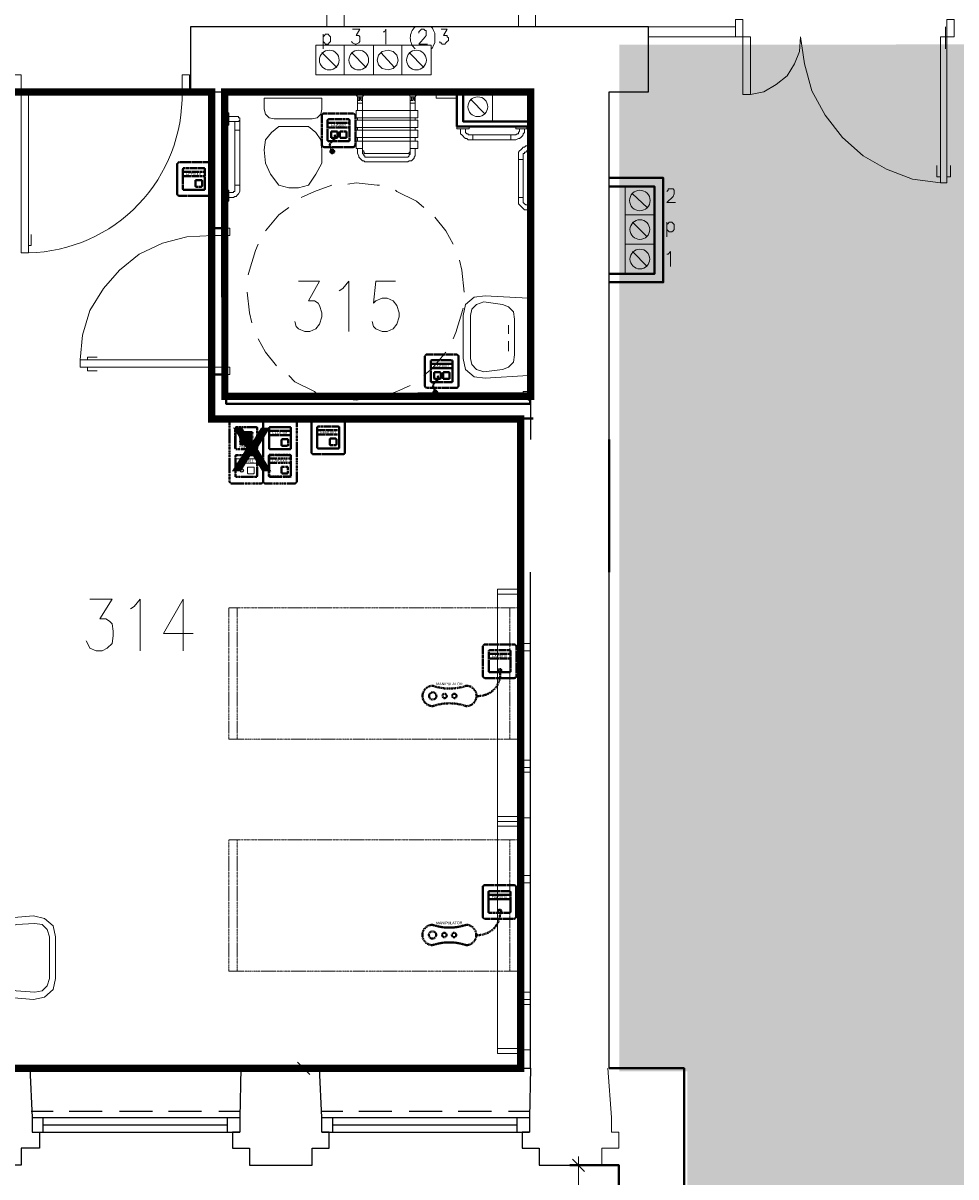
# Model space of a CAD drawing. Header units: millimetres. Extents: x 1 to 17496, y 1 to 30809.
# Tile 227 of 256: x 8773 to 9413, y 27991 to 28783. Entities that reach past the tile are written whole.
import ezdxf
from ezdxf.enums import TextEntityAlignment as Align

# ---------------------------------------------------------------- set-up
doc = ezdxf.new("R2010")
doc.units = ezdxf.units.MM
doc.linetypes.add('BORDER', pattern=[1.75, 0.5, -0.25, 0.5, -0.25, 0, -0.25])
doc.linetypes.add('CENTER', pattern=[2, 1.25, -0.25, 0.25, -0.25])
for name, color, linetype, lineweight in [('0_Przyz_do demontażu', 1, 'CENTER', 40), ('0_Przyz_FAP2001', 1, 'BORDER', 40), ('0_Przyz_FAP3002', 1, 'CENTER', 40), ('0_Przyz_FAP3010', 1, 'CENTER', 40), ('0_Przyz_FEH-1001', 1, 'CENTER', 40), ('0_Przyz_FIM1100', 1, 'BORDER', 40), ('0_Przyz_Manipulator', 1, 'BORDER', 40), ('0_Przyz_Ramka x4', 1, 'BORDER', 40), ('0_Przyz_Sala chorych', 5, 'BORDER', 40), ('0_Przyz_WC pacjenta', 30, 'CENTER', 40), ('0_Przyz_łóżko', 150, 'BORDER', 40), ('2DE_OBJ_ABB-SIGNAL', 7, 'Continuous', 18), ('N_SSP_ewakuacja', 4, 'CENTER', 40)]:
    doc.layers.add(name, color=color, linetype=linetype, lineweight=lineweight)
for name, color, linetype in [('2DE_TXTMARK', 41, 'Continuous'), ('2DE_TXTNUM', 11, 'Continuous'), ('PDF _Geometria', 7, 'Continuous')]:
    doc.layers.add(name, color=color, linetype=linetype)
doc.styles.add('arial', font='arialbd.ttf')
doc.styles.add('CP_ATTR', font='ARIAL.TTF')
doc.styles.add('CP_ELATT', font='ARIAL.TTF')

# ---------------------------------------------------------------- blocks, each defined once
blk = doc.blocks.new('2de_abb_sig_045_1psoxj')
blk.add_lwpolyline([(0, 20), (0, 0, 0.414214), (1.5, -1.5), (21.5, -1.5, 0.414214), (23, 0), (23, 20, 0.414214), (21.5, 21.5), (1.5, 21.5, 0.414214)], format="xyb", close=True)
at = {"flags": 128}
for points in [[(4, 3.1), (4, 16.9)], [(4.6, 17.5), (18.4, 17.5)], [(19, 16.9), (19, 3.1)], [(18.4, 2.5), (4.6, 2.5)]]:
    blk.add_lwpolyline(points, dxfattribs=at)
for centre, start, end in [((4.6, 16.9), 90, 180), ((18.4, 16.9), 0, 90), ((4.6, 3.1), 180, 270), ((18.4, 3.1), 270, 0)]:
    blk.add_arc(centre, 0.6, start, end)
at = {"linetype": 'Continuous', "style": 'CP_ATTR', "flags": 9}
for tag in ['NAME', 'ARTICLE', 'MARK2', 'OTHER1', 'PRODUCT-TYPE', 'ORDER-NO', 'PRODUCER', 'VOLTAGE', 'CURRENT', 'POWER', 'CHARACTER', 'IP', 'OTHER', 'LINK', 'WEIGHT', 'NUMBER', 'GROUP', 'FUNCTION', 'EL-STATUS']:
    blk.add_attdef(tag, text='', height=0.00005, dxfattribs=at).set_placement((0, 0), align=Align.MIDDLE_LEFT)
at = {"layer": '2DE_TXTMARK', "linetype": 'ByBlock', "style": 'CP_ATTR', "width": 0.8, "flags": 8}
blk.add_attdef('MARK1', text='', height=1.8, dxfattribs=at).set_placement((11.5, 27), align=Align.CENTER)
at = {"layer": '2DE_TXTNUM', "style": 'CP_ELATT', "width": 0.8}
blk.add_attdef('TAG', text='', height=2.5, dxfattribs=at).set_placement((11.5, 23), align=Align.CENTER)
blk = doc.blocks.new('2de_abb_sig_012_53oms7o')
at = {"layer": '0_Przyz_FAP3010', "color": 1}
for p, q in [((15, 5), (0, 5)), ((15, 2), (0, 2)), ((6.68, -7.5), (6.68, -5.79)), ((8.63, -7.5), (8.63, -5.79))]:
    blk.add_line(p, q, dxfattribs=at)
at = {"layer": '0_Przyz_FAP3010', "color": 1, "flags": 128}
for points in [[(0, -6.9), (0, 6.9)], [(0.6, 7.5), (14.4, 7.5)], [(15, 6.9), (15, -6.9)], [(14.4, -7.5), (0.6, -7.5)]]:
    blk.add_lwpolyline(points, dxfattribs=at)
at = {"layer": '0_Przyz_FAP3010', "color": 1}
for centre, radius, start, end in [((0.6, 6.9), 0.6, 90, 180), ((14.4, 6.9), 0.6, 0, 90), ((0.6, -6.9), 0.6, 180, 270), ((7.65, -6.54), 1.23, 37.66917, 142.33083), ((14.4, -6.9), 0.6, 270, 0)]:
    blk.add_arc(centre, radius, start, end, dxfattribs=at)
at = {"layer": '0_Przyz_FAP3010', "color": 1, "style": 'CP_ELATT', "width": 0.8}
blk.add_attdef('TAG', text='', height=2.5, dxfattribs=at).set_placement((7.5, 9), align=Align.CENTER)
at = {"layer": '0_Przyz_FAP3010', "color": 1, "linetype": 'ByBlock', "style": 'CP_ATTR', "width": 0.8, "flags": 8}
blk.add_attdef('MARK1', text='', height=1.8, dxfattribs=at).set_placement((7.5, 3.5), align=Align.MIDDLE_CENTER)
at = {"layer": '0_Przyz_FAP3010', "color": 1, "linetype": 'Continuous', "style": 'CP_ATTR', "flags": 9}
for tag in ['NAME', 'ARTICLE', 'MARK2', 'OTHER1', 'PRODUCT-TYPE', 'ORDER-NO', 'PRODUCER', 'VOLTAGE', 'CURRENT', 'POWER', 'CHARACTER', 'IP', 'OTHER', 'LINK', 'WEIGHT', 'NUMBER', 'GROUP', 'FUNCTION', 'EL-STATUS']:
    blk.add_attdef(tag, text='', height=0.00005, dxfattribs=at).set_placement((0, -6.9), align=Align.MIDDLE_LEFT)
blk = doc.blocks.new('2de_abb_sig_011_53jswgj')
blk.add_hatch(color=256).paths.add_polyline_path([(4.43, -14.56, 0.52796), (2.73, -13.39, 1.894083)])
for p, q in [((15, 5), (0, 5)), ((15, 2), (0, 2)), ((2.32, -1.2), (2.32, -4.8)), ((6.38, -0.75), (2.76, -0.75)), ((2.77, -5.25), (6.37, -5.25)), ((4.46, -6.18), (2.81, -7.85)), ((6.82, -4.8), (6.82, -1.2)), ((6.82, -4.35), (6.82, -4.35)), ((8.47, -1.2), (8.47, -4.8)), ((12.53, -0.75), (8.91, -0.75)), ((8.92, -5.25), (12.52, -5.25)), ((12.97, -4.8), (12.97, -1.2)), ((12.97, -4.35), (12.97, -4.35)), ((1.71, -10.8), (3.18, -14.56))]:
    blk.add_line(p, q)
at = {"flags": 128}
for points in [[(0, -6.9), (0, 6.9)], [(0.6, 7.5), (14.4, 7.5)], [(15, 6.9), (15, -6.9)], [(14.4, -7.5), (0.6, -7.5)]]:
    blk.add_lwpolyline(points, dxfattribs=at)
blk.add_circle((3.18, -14.56), 1.25)
for centre, radius, start, end in [((0.6, 6.9), 0.6, 90, 180), ((14.4, 6.9), 0.6, 0, 90), ((0.6, -6.9), 0.6, 180, 270), ((3.91, -9.94), 2.36, 117.73799, 201.32906), ((2.77, -1.2), 0.45, 88.75983, 180), ((2.77, -4.8), 0.45, 180, 270), ((2.77, -4.52), 2.36, 315.55137, 40.26904), ((6.37, -1.2), 0.45, 0, 91.24017), ((6.37, -4.8), 0.45, 270, 0), ((8.92, -1.2), 0.45, 88.75983, 180), ((8.92, -4.8), 0.45, 180, 270), ((12.52, -1.2), 0.45, 0, 91.24017), ((12.52, -4.8), 0.45, 270, 0), ((14.4, -6.9), 0.6, 270, 0)]:
    blk.add_arc(centre, radius, start, end)
at = {"linetype": 'Continuous', "style": 'CP_ATTR', "flags": 9}
for tag in ['NAME', 'ARTICLE', 'MARK2', 'OTHER1', 'PRODUCT-TYPE', 'ORDER-NO', 'PRODUCER', 'VOLTAGE', 'CURRENT', 'POWER', 'CHARACTER', 'IP', 'OTHER', 'LINK', 'WEIGHT', 'NUMBER', 'GROUP', 'FUNCTION', 'EL-STATUS']:
    blk.add_attdef(tag, text='', height=0.00005, dxfattribs=at).set_placement((0, -6.9), align=Align.MIDDLE_LEFT)
at = {"layer": '2DE_TXTMARK', "linetype": 'ByBlock', "style": 'CP_ATTR', "width": 0.8, "flags": 8}
blk.add_attdef('MARK1', text='', height=1.8, dxfattribs=at).set_placement((7.5, 3.5), align=Align.MIDDLE_CENTER)
at = {"layer": '2DE_TXTNUM', "style": 'CP_ELATT', "width": 0.8}
blk.add_attdef('TAG', text='', height=2.5, dxfattribs=at).set_placement((7.5, 9), align=Align.CENTER)
blk = doc.blocks.new('2de_abb_sig_001_fzxmh7f')
for p, q in [((15, 5), (0, 5)), ((15, 2), (0, 2)), ((8.57, -1.2), (8.57, -4.8)), ((12.63, -0.75), (9.01, -0.75)), ((9.02, -5.25), (12.62, -5.25)), ((13.07, -4.8), (13.07, -1.2)), ((13.07, -4.35), (13.07, -4.35))]:
    blk.add_line(p, q)
at = {"flags": 128}
for points in [[(0, -6.9), (0, 6.9)], [(0.6, 7.5), (14.4, 7.5)], [(15, 6.9), (15, -6.9)], [(14.4, -7.5), (0.6, -7.5)]]:
    blk.add_lwpolyline(points, dxfattribs=at)
for centre, radius, start, end in [((0.6, 6.9), 0.6, 90, 180), ((14.4, 6.9), 0.6, 0, 90), ((0.6, -6.9), 0.6, 180, 270), ((9.02, -1.2), 0.45, 88.75983, 180), ((9.02, -4.8), 0.45, 180, 270), ((12.62, -1.2), 0.45, 0, 91.24017), ((12.62, -4.8), 0.45, 270, 0), ((14.4, -6.9), 0.6, 270, 0)]:
    blk.add_arc(centre, radius, start, end)
at = {"linetype": 'Continuous', "style": 'CP_ATTR', "flags": 9}
for tag in ['NAME', 'ARTICLE', 'MARK2', 'OTHER1', 'PRODUCT-TYPE', 'ORDER-NO', 'PRODUCER', 'VOLTAGE', 'CURRENT', 'POWER', 'CHARACTER', 'IP', 'OTHER', 'LINK', 'WEIGHT', 'NUMBER', 'GROUP', 'FUNCTION', 'EL-STATUS']:
    blk.add_attdef(tag, text='', height=0.00005, dxfattribs=at).set_placement((0, -6.9), align=Align.MIDDLE_LEFT)
at = {"layer": '2DE_TXTMARK', "linetype": 'ByBlock', "style": 'CP_ATTR', "width": 0.8, "flags": 8}
blk.add_attdef('MARK1', text='', height=1.8, dxfattribs=at).set_placement((7.5, 3.5), align=Align.MIDDLE_CENTER)
at = {"layer": '2DE_TXTNUM', "style": 'CP_ELATT', "width": 0.8}
blk.add_attdef('TAG', text='', height=2.5, dxfattribs=at).set_placement((7.5, 9), align=Align.CENTER)
blk = doc.blocks.new('2de_abb_sig_n52_f0txfx9')
for centre, radius in [((-46.34, -15.39), 2.5), ((-38.25, -15.39), 1.5), ((-31.53, -15.39), 1.5)]:
    blk.add_circle(centre, radius)
for centre, radius, start, end in [((-15.05, -0.39), 15.06, 265.11181, 1.48602), ((-46.34, -15.39), 7, 90, 270), ((-34.83, 24.3), 34.66, 250.62217, 289.37783), ((-23.33, -15.39), 7, 270, 90), ((-34.83, -55.09), 34.66, 70.62217, 109.37783)]:
    blk.add_arc(centre, radius, start, end)
at = {"linetype": 'Continuous', "style": 'CP_ATTR', "flags": 9}
for tag in ['ARTICLE', 'NAME', 'EL-STATUS', 'FUNCTION', 'GROUP', 'NUMBER', 'WEIGHT', 'LINK', 'OTHER', 'IP', 'CHARACTER', 'POWER', 'CURRENT', 'VOLTAGE', 'PRODUCER', 'ORDER-NO', 'PRODUCT-TYPE', 'OTHER1', 'MARK2']:
    blk.add_attdef(tag, text='', height=0.00005, dxfattribs=at).set_placement((-46.34, -22.39), align=Align.MIDDLE_LEFT)
at = {"layer": '2DE_TXTMARK', "linetype": 'ByBlock', "style": 'CP_ATTR', "width": 0.8, "flags": 8}
blk.add_attdef('MARK1', text='', height=1.8, dxfattribs=at).set_placement((-34.94, -7.09), align=Align.MIDDLE_CENTER)
at = {"layer": '2DE_TXTNUM', "style": 'CP_ELATT', "width": 0.8}
blk.add_attdef('TAG', text='', height=2.5, dxfattribs=at).set_placement((-34.94, -4.09), align=Align.CENTER)
blk = doc.blocks.new('2de_abb_sig_046_18mvjo')
blk.add_lwpolyline([(0, 40), (0, 0, 0.414214), (1.5, -1.5), (21.5, -1.5, 0.414214), (23, 0), (23, 40, 0.414214), (21.5, 41.5), (1.5, 41.5, 0.414214)], format="xyb", close=True)
at = {"flags": 128}
for points in [[(4, 22.6), (4, 36.4)], [(4.6, 37), (18.4, 37)], [(19, 36.4), (19, 22.6)], [(4, 3.6), (4, 17.4)], [(18.4, 22), (4.6, 22)], [(4.6, 18), (18.4, 18)], [(19, 17.4), (19, 3.6)], [(18.4, 3), (4.6, 3)]]:
    blk.add_lwpolyline(points, dxfattribs=at)
for centre, start, end in [((4.6, 36.4), 90, 180), ((18.4, 36.4), 0, 90), ((4.6, 22.6), 180, 270), ((4.6, 17.4), 90, 180), ((18.4, 22.6), 270, 0), ((18.4, 17.4), 0, 90), ((4.6, 3.6), 180, 270), ((18.4, 3.6), 270, 0)]:
    blk.add_arc(centre, 0.6, start, end)
at = {"linetype": 'Continuous', "style": 'CP_ATTR', "flags": 9}
for tag in ['NAME', 'ARTICLE', 'MARK2', 'OTHER1', 'PRODUCT-TYPE', 'ORDER-NO', 'PRODUCER', 'VOLTAGE', 'CURRENT', 'POWER', 'CHARACTER', 'IP', 'OTHER', 'LINK', 'WEIGHT', 'NUMBER', 'GROUP', 'FUNCTION', 'EL-STATUS']:
    blk.add_attdef(tag, text='', height=0.00005, dxfattribs=at).set_placement((0, 0), align=Align.MIDDLE_LEFT)
at = {"layer": '2DE_TXTMARK', "linetype": 'ByBlock', "style": 'CP_ATTR', "width": 0.8, "flags": 8}
blk.add_attdef('MARK1', text='', height=1.8, dxfattribs=at).set_placement((11.5, 47), align=Align.CENTER)
at = {"layer": '2DE_TXTNUM', "style": 'CP_ELATT', "width": 0.8}
blk.add_attdef('TAG', text='', height=2.5, dxfattribs=at).set_placement((11.5, 43), align=Align.CENTER)
blk = doc.blocks.new('2de_abb_sig_006_fzxhx6d')
at = {"flags": 128}
for points in [[(0, -6.9), (0, 6.9)], [(0.6, 7.5), (14.4, 7.5)], [(15, 6.9), (15, -6.9)], [(14.4, -7.5), (0.6, -7.5)]]:
    blk.add_lwpolyline(points, dxfattribs=at)
for points in [[(3.45, 4.27), (11.55, 4.27)], [(11.55, 3.82), (3.45, 3.82)], [(3.45, 3.37), (11.55, 3.37)], [(11.55, 2.92), (3.45, 2.92)], [(3.45, 2.47), (11.55, 2.47)], [(11.55, 2.02), (3.45, 2.02)], [(3.45, 1.57), (11.55, 1.57)], [(11.55, 1.12), (3.45, 1.12)], [(3.45, 0.67), (11.55, 0.67)], [(11.55, 0.22), (3.45, 0.22)], [(3.45, -0.22), (11.55, -0.22)], [(11.55, -0.67), (3.45, -0.67)], [(3.45, -1.12), (11.55, -1.12)], [(11.55, -1.57), (3.45, -1.57)], [(3.45, -2.02), (11.55, -2.02)], [(11.55, -2.47), (3.45, -2.47)], [(3.45, -2.92), (11.55, -2.92)], [(11.55, -3.37), (3.45, -3.37)], [(3.45, -3.82), (11.55, -3.82)], [(11.55, -4.27), (3.45, -4.27)]]:
    blk.add_lwpolyline(points)
for centre, radius, start, end in [((0.6, 6.9), 0.6, 90, 180), ((3.45, 4.05), 0.225, 90, 270), ((3.45, 3.15), 0.225, 90, 270), ((3.45, 2.25), 0.225, 90, 270), ((3.45, 1.35), 0.225, 90, 270), ((3.45, 0.45), 0.225, 90, 270), ((11.55, 4.05), 0.225, 270, 90), ((11.55, 3.15), 0.225, 270, 90), ((11.55, 2.25), 0.225, 270, 90), ((11.55, 1.35), 0.225, 270, 90), ((11.55, 0.45), 0.225, 270, 90), ((14.4, 6.9), 0.6, 0, 90), ((0.6, -6.9), 0.6, 180, 270), ((3.45, -0.45), 0.225, 90, 270), ((3.45, -1.35), 0.225, 90, 270), ((3.45, -2.25), 0.225, 90, 270), ((3.45, -3.15), 0.225, 90, 270), ((3.45, -4.05), 0.225, 90, 270), ((11.55, -0.45), 0.225, 270, 90), ((11.55, -1.35), 0.225, 270, 90), ((11.55, -2.25), 0.225, 270, 90), ((11.55, -3.15), 0.225, 270, 90), ((11.55, -4.05), 0.225, 270, 90), ((14.4, -6.9), 0.6, 270, 0)]:
    blk.add_arc(centre, radius, start, end)
at = {"linetype": 'Continuous', "style": 'CP_ATTR', "flags": 9}
for tag in ['NAME', 'ARTICLE', 'MARK2', 'OTHER1', 'PRODUCT-TYPE', 'ORDER-NO', 'PRODUCER', 'VOLTAGE', 'CURRENT', 'POWER', 'CHARACTER', 'IP', 'OTHER', 'LINK', 'WEIGHT', 'NUMBER', 'GROUP', 'FUNCTION', 'EL-STATUS']:
    blk.add_attdef(tag, text='', height=0.00005, dxfattribs=at).set_placement((0, -6.9), align=Align.MIDDLE_LEFT)
at = {"layer": '2DE_TXTMARK', "linetype": 'ByBlock', "style": 'CP_ATTR', "width": 0.8, "flags": 8}
blk.add_attdef('MARK1', text='', height=1.8, dxfattribs=at).set_placement((7.5, -5.89), align=Align.MIDDLE_CENTER)
at = {"layer": '2DE_TXTNUM', "style": 'CP_ELATT', "width": 0.8}
blk.add_attdef('TAG', text='', height=2.5, dxfattribs=at).set_placement((7.5, 9), align=Align.CENTER)
blk = doc.blocks.new('2de_abb_sig_013_53790e7')
for p, q in [((15, 5), (0, 5)), ((15, 2), (0, 2)), ((8.47, -1.2), (8.47, -4.8)), ((12.53, -0.75), (8.91, -0.75)), ((8.92, -5.25), (12.52, -5.25)), ((12.97, -4.8), (12.97, -1.2)), ((12.97, -4.35), (12.97, -4.35))]:
    blk.add_line(p, q)
at = {"flags": 128}
for points in [[(0, -6.9), (0, 6.9)], [(0.6, 7.5), (14.4, 7.5)], [(15, 6.9), (15, -6.9)], [(14.4, -7.5), (0.6, -7.5)]]:
    blk.add_lwpolyline(points, dxfattribs=at)
at = {"ltscale": 0.2}
for centre, radius in [((4.57, -2.98), 1.25), ((4.57, -3), 0.95)]:
    blk.add_circle(centre, radius, dxfattribs=at)
for centre, radius, start, end in [((0.6, 6.9), 0.6, 90, 180), ((14.4, 6.9), 0.6, 0, 90), ((0.6, -6.9), 0.6, 180, 270), ((8.92, -1.2), 0.45, 88.75983, 180), ((8.92, -4.8), 0.45, 180, 270), ((12.52, -1.2), 0.45, 0, 91.24017), ((12.52, -4.8), 0.45, 270, 0), ((14.4, -6.9), 0.6, 270, 0)]:
    blk.add_arc(centre, radius, start, end)
at = {"linetype": 'Continuous', "style": 'CP_ATTR', "flags": 9}
for tag in ['NAME', 'ARTICLE', 'MARK2', 'OTHER1', 'PRODUCT-TYPE', 'ORDER-NO', 'PRODUCER', 'VOLTAGE', 'CURRENT', 'POWER', 'CHARACTER', 'IP', 'OTHER', 'LINK', 'WEIGHT', 'NUMBER', 'GROUP', 'FUNCTION', 'EL-STATUS']:
    blk.add_attdef(tag, text='', height=0.00005, dxfattribs=at).set_placement((0, -6.9), align=Align.MIDDLE_LEFT)
at = {"layer": '2DE_TXTMARK', "linetype": 'ByBlock', "style": 'CP_ATTR', "width": 0.8, "flags": 8}
blk.add_attdef('MARK1', text='', height=1.8, dxfattribs=at).set_placement((7.5, 3.5), align=Align.MIDDLE_CENTER)
at = {"layer": '2DE_TXTNUM', "style": 'CP_ELATT', "width": 0.8}
blk.add_attdef('TAG', text='', height=2.5, dxfattribs=at).set_placement((7.5, 9), align=Align.CENTER)
blk = doc.blocks.new('2de_abb_sig_010_fzx1zps')
for p, q in [((15, 5), (0, 5)), ((15, 2), (0, 2)), ((8.57, -1.2), (8.57, -4.8)), ((12.63, -0.75), (9.01, -0.75)), ((9.02, -5.25), (12.62, -5.25)), ((13.07, -4.8), (13.07, -1.2)), ((13.07, -4.35), (13.07, -4.35))]:
    blk.add_line(p, q)
at = {"flags": 128}
for points in [[(0, -6.9), (0, 6.9)], [(0.6, 7.5), (14.4, 7.5)], [(15, 6.9), (15, -6.9)], [(14.4, -7.5), (0.6, -7.5)]]:
    blk.add_lwpolyline(points, dxfattribs=at)
for centre, radius, start, end in [((0.6, 6.9), 0.6, 90, 180), ((14.4, 6.9), 0.6, 0, 90), ((0.6, -6.9), 0.6, 180, 270), ((9.02, -1.2), 0.45, 88.75983, 180), ((9.02, -4.8), 0.45, 180, 270), ((12.62, -1.2), 0.45, 0, 91.24017), ((12.62, -4.8), 0.45, 270, 0), ((14.4, -6.9), 0.6, 270, 0)]:
    blk.add_arc(centre, radius, start, end)
at = {"linetype": 'Continuous', "style": 'CP_ATTR', "flags": 9}
for tag in ['NAME', 'ARTICLE', 'MARK2', 'OTHER1', 'PRODUCT-TYPE', 'ORDER-NO', 'PRODUCER', 'VOLTAGE', 'CURRENT', 'POWER', 'CHARACTER', 'IP', 'OTHER', 'LINK', 'WEIGHT', 'NUMBER', 'GROUP', 'FUNCTION', 'EL-STATUS']:
    blk.add_attdef(tag, text='', height=0.00005, dxfattribs=at).set_placement((0, -6.9), align=Align.MIDDLE_LEFT)
at = {"layer": '2DE_TXTMARK', "linetype": 'ByBlock', "style": 'CP_ATTR', "width": 0.8, "flags": 8}
blk.add_attdef('MARK1', text='', height=1.8, dxfattribs=at).set_placement((7.5, 3.5), align=Align.MIDDLE_CENTER)
at = {"layer": '2DE_TXTNUM', "style": 'CP_ELATT', "width": 0.8}
blk.add_attdef('TAG', text='', height=2.5, dxfattribs=at).set_placement((7.5, 9), align=Align.CENTER)

msp = doc.modelspace()

# ---------------------------------------------------------------- hatches: boundary and pattern name
at = {"layer": 'N_SSP_ewakuacja', "lineweight": 60, "transparency": 33554457}
h = msp.add_hatch(color=51, dxfattribs=at)
h.dxf.hatch_style = 1
h.paths.add_polyline_path([(9182.26, 28767.95), (9182.26, 28063.86), (9228.94, 28063.86), (9228.94, 27753.78), (9666.55, 27753.78), (9666.55, 28046.36), (9467.33, 28046.36), (9467.33, 28768.06)])

# ---------------------------------------------------------------- linework, layer by layer
at = {"layer": '0_Przyz_Sala chorych', "ltscale": 500, "const_width": 5}
msp.add_lwpolyline([(8748.72, 28735.52), (8902.69, 28735.52), (8902.69, 28511.15), (9114.45, 28511.15), (9114.62, 28511.15), (9114.62, 28065.88), (8748.7, 28065.88)], close=True, dxfattribs=at)
at = {"layer": '0_Przyz_WC pacjenta', "ltscale": 500, "const_width": 5}
msp.add_lwpolyline([(8911.57, 28735.51), (9121.51, 28735.51), (9121.51, 28526.77), (8911.63, 28526.77)], close=True, dxfattribs=at)
at = {"layer": '0_Przyz_łóżko', "lineweight": 18}
for points in [[(9113.02, 28291.62), (9113.02, 28381.74), (8914.26, 28381.74), (8914.26, 28291.62)], [(9113.02, 28132.44), (9113.02, 28222.56), (8914.26, 28222.56), (8914.26, 28132.44)]]:
    msp.add_lwpolyline(points, close=True, dxfattribs=at)
for points in [[(8920.15, 28381.74), (8920.15, 28291.62)], [(9107.12, 28381.74), (9107.12, 28291.62)], [(8920.15, 28222.56), (8920.15, 28132.44)], [(9107.12, 28222.56), (9107.12, 28132.44)]]:
    msp.add_lwpolyline(points, dxfattribs=at)
at = {"layer": 'PDF _Geometria', "lineweight": 18}
for points in [[(8981.63, 28780.11), (8981.63, 28833.17), (9124.81, 28833.17), (9124.81, 28780.11)], [(9272.2, 28733.79), (9272.2, 28773.38), (9262.09, 28773.38), (9262.09, 28785.17), (9267.15, 28785.17), (9267.15, 28733.79), (9272.2, 28733.79), (9281.47, 28735.48), (9289.89, 28740.53), (9297.47, 28746.42), (9302.52, 28754.85), (9305.89, 28763.27), (9306.73, 28773.38), (9309.26, 28754.85), (9314.31, 28736.32), (9323.58, 28719.47), (9335.37, 28704.31), (9349.69, 28691.68), (9365.69, 28682.42), (9383.37, 28675.68), (9402.75, 28673.15)], [(8979.11, 28775.06), (8979.11, 28764.95)], [(8979.11, 28773.38), (8979.95, 28774.22), (8980.79, 28775.06), (8982.48, 28775.06), (8983.32, 28774.22), (8984.16, 28773.38), (8984.16, 28770.01), (8983.32, 28769.16), (8982.48, 28768.32), (8980.79, 28768.32), (8979.95, 28769.16), (8979.11, 28770.01)], [(8999.32, 28778.43), (9004.37, 28778.43), (9001.85, 28774.22), (9003.53, 28774.22), (9004.37, 28773.38), (9004.37, 28770.01), (9003.53, 28769.16), (9001.85, 28768.32), (9001, 28768.32), (8999.32, 28769.16), (8998.48, 28770.01)], [(9020.38, 28776.74), (9021.22, 28776.74), (9022.06, 28778.43), (9022.06, 28768.32)], [(9044.8, 28775.9), (9044.8, 28776.74), (9045.64, 28777.59), (9046.48, 28778.43), (9048.17, 28778.43), (9049.01, 28777.59), (9049.85, 28777.59), (9049.85, 28774.22), (9049.01, 28773.38), (9044.8, 28768.32), (9050.7, 28768.32)], [(9053.22, 28780.11), (9054.06, 28779.27), (9054.91, 28777.59), (9055.75, 28775.9), (9055.75, 28769.16), (9054.91, 28767.48), (9054.06, 28765.8), (9053.22, 28764.95)], [(9059.96, 28778.43), (9064.17, 28778.43), (9061.64, 28774.22), (9064.17, 28774.22), (9064.17, 28773.38), (9065.01, 28772.53), (9065.01, 28770.85), (9064.17, 28770.01), (9063.33, 28769.16), (9062.49, 28768.32), (9060.8, 28768.32), (9059.96, 28769.16), (9059.12, 28769.16), (9059.12, 28770.01)], [(9406.11, 28764.95), (9406.11, 28780.11), (9406.11, 28764.95)], [(8988.37, 28752.32), (8978.26, 28762.43)], [(9008.58, 28752.32), (8998.48, 28762.43)], [(9027.96, 28752.32), (9018.69, 28762.43)], [(9048.17, 28752.32), (9038.06, 28762.43)], [(8974.9, 28735.48), (8956.37, 28735.48)], [(9001, 28734.63), (9002.69, 28732.11), (9002.69, 28722.84)], [(9021.22, 28735.48), (9003.53, 28735.48)], [(9007.74, 28734.63), (9006.06, 28732.11), (9006.06, 28722.84), (9006.06, 28696.73), (9006.06, 28695.05), (9006.9, 28695.05), (9006.9, 28694.21), (9007.74, 28693.36)], [(9038.06, 28734.63), (9038.9, 28732.11), (9038.9, 28722.84), (9038.9, 28696.73), (9038.9, 28694.21), (9038.06, 28694.21), (9038.06, 28693.36), (9023.74, 28693.36), (9006.9, 28693.36)], [(9040.59, 28732.11), (9041.43, 28732.11), (9042.27, 28732.11), (9043.96, 28734.63)], [(9070.91, 28731.26), (9056.59, 28731.26), (9056.59, 28735.48)], [(9003.53, 28732.11), (9003.53, 28729.58), (9002.69, 28729.58), (9004.37, 28729.58), (9004.37, 28732.11), (9006.06, 28732.11)], [(9002.69, 28732.11), (9004.37, 28732.11)], [(9006.06, 28727.9), (9002.69, 28727.9), (9006.06, 28727.9)], [(9005.22, 28731.26), (9004.37, 28731.26), (9005.22, 28731.26)], [(9004.37, 28730.42), (9005.22, 28730.42)], [(9005.22, 28729.58), (9005.22, 28732.11), (9005.22, 28729.58)], [(9006.06, 28729.58), (9005.22, 28729.58), (9006.06, 28729.58)], [(9038.9, 28732.11), (9040.59, 28732.11), (9040.59, 28729.58), (9038.9, 28729.58), (9039.75, 28729.58), (9039.75, 28732.11)], [(9038.9, 28727.9), (9042.27, 28727.9), (9038.9, 28727.9)], [(9040.59, 28731.26), (9041.43, 28731.26), (9040.59, 28731.26)], [(9041.43, 28730.42), (9040.59, 28730.42)], [(9042.27, 28722.84), (9042.27, 28732.11)], [(9090.28, 28720.32), (9080.17, 28730.42)], [(8914.26, 28718.63), (8920.15, 28718.63), (8920.99, 28718.63), (8920.99, 28717.79), (8921.84, 28717.79), (8921.84, 28716.1), (8920.99, 28715.26), (8914.26, 28715.26)], [(8914.26, 28663.04), (8915.94, 28663.04), (8917.62, 28663.04), (8918.47, 28663.89), (8919.31, 28663.89), (8920.15, 28664.73), (8920.99, 28665.57), (8921.84, 28667.26), (8921.84, 28668.1), (8921.84, 28671.47), (8921.84, 28709.37), (8921.84, 28716.95)], [(8918.47, 28715.26), (8918.47, 28709.37), (8918.47, 28671.47), (8918.47, 28668.94), (8918.47, 28668.1), (8918.47, 28667.26), (8917.62, 28667.26), (8917.62, 28666.41), (8914.26, 28666.41)], [(9002.69, 28716.1), (9002.69, 28716.95), (9002.69, 28717.79)], [(9002.69, 28709.37), (9002.69, 28711.05)], [(9042.27, 28716.1), (9042.27, 28716.95), (9042.27, 28717.79)], [(9042.27, 28709.37), (9042.27, 28711.05)], [(9073.44, 28710.21), (9073.44, 28709.37), (9073.44, 28706.84), (9074.28, 28706), (9075.12, 28705.16), (9075.96, 28704.31), (9076.8, 28703.47), (9077.65, 28703.47), (9078.49, 28702.63), (9080.17, 28702.63), (9081.86, 28702.63), (9110.49, 28702.63), (9111.34, 28702.63), (9113.02, 28703.47), (9113.86, 28703.47), (9114.7, 28704.31), (9115.55, 28705.16), (9116.39, 28706), (9116.39, 28706.84), (9117.23, 28707.68), (9117.23, 28709.37), (9117.23, 28710.21)], [(9076.8, 28710.21), (9076.8, 28709.37), (9076.8, 28707.68), (9077.65, 28706.84), (9078.49, 28706.84), (9078.49, 28706), (9079.33, 28706), (9080.17, 28706), (9081.86, 28706), (9081.86, 28702.63), (9081.86, 28706), (9107.97, 28706), (9107.97, 28702.63), (9107.97, 28706), (9110.49, 28706), (9111.34, 28706), (9112.18, 28706.84), (9113.02, 28706.84), (9113.02, 28707.68), (9113.86, 28708.52), (9113.86, 28709.37), (9113.86, 28710.21)], [(8918.47, 28709.37), (8921.84, 28709.37), (8918.47, 28709.37)], [(8921.84, 28709.37), (8918.47, 28709.37)], [(9002.69, 28694.21), (9002.69, 28696.73), (9002.69, 28693.36)], [(9002.69, 28696.73), (9006.06, 28696.73)], [(9006.06, 28693.36), (9006.06, 28700.1)], [(9006.06, 28695.05), (9006.06, 28694.21), (9006.06, 28693.36), (9006.9, 28692.52), (9006.9, 28691.68), (9007.74, 28691.68), (9007.74, 28690.84), (9009.43, 28690.84), (9023.74, 28690.84), (9036.38, 28690.84), (9037.22, 28690.84), (9038.06, 28691.68), (9038.06, 28692.52), (9038.9, 28692.52), (9038.9, 28693.36), (9038.9, 28694.21), (9038.9, 28695.05), (9038.9, 28695.89)], [(9038.9, 28700.1), (9038.9, 28694.21), (9038.9, 28693.36)], [(9038.9, 28696.73), (9042.27, 28696.73), (9042.27, 28694.21)], [(9120.6, 28698.42), (9118.92, 28698.42), (9118.07, 28698.42), (9117.23, 28697.58), (9116.39, 28697.58), (9115.55, 28696.73), (9114.7, 28695.89), (9113.86, 28695.05), (9113.02, 28694.21), (9113.02, 28692.52), (9113.02, 28691.68), (9113.02, 28689.15), (9113.02, 28661.36), (9113.02, 28658.83), (9113.86, 28657.99), (9114.7, 28657.15), (9115.55, 28656.31), (9116.39, 28655.46), (9117.23, 28654.62), (9118.92, 28654.62), (9120.6, 28654.62)], [(9120.6, 28695.05), (9118.92, 28695.05), (9118.07, 28694.21), (9117.23, 28694.21), (9117.23, 28693.36), (9116.39, 28693.36), (9116.39, 28692.52), (9116.39, 28693.36)], [(9116.39, 28692.52), (9116.39, 28691.68), (9116.39, 28689.15), (9113.02, 28689.15), (9116.39, 28689.15), (9116.39, 28663.04), (9113.02, 28663.04), (9116.39, 28663.04), (9116.39, 28661.36), (9116.39, 28659.68), (9117.23, 28658.83), (9118.07, 28657.99), (9118.92, 28657.99), (9120.6, 28657.99)], [(9402.75, 28677.36), (9400.22, 28677.36), (9400.22, 28684.94)], [(9406.96, 28677.36), (9409.48, 28677.36), (9409.48, 28684.94)], [(8921.84, 28671.47), (8918.47, 28671.47), (8921.84, 28671.47)], [(8985, 28671.47), (8973.21, 28667.26), (8963.95, 28663.04)], [(9017.85, 28671.47), (9016.16, 28671.47), (9001.85, 28673.15), (8995.95, 28672.31)], [(8903.31, 28664.73), (8903.31, 28646.2)], [(9048.17, 28656.31), (9043.12, 28660.52), (9029.64, 28667.26), (9028.8, 28668.1)], [(9201.45, 28656.31), (9191.35, 28665.57)], [(9214.93, 28667.26), (9215.77, 28668.1), (9215.77, 28668.94), (9219.14, 28668.94), (9219.98, 28668.1), (9219.98, 28665.57), (9219.14, 28663.89), (9214.93, 28659.68), (9220.83, 28659.68)], [(8955.52, 28656.31), (8948.79, 28651.25), (8939.52, 28640.3)], [(9068.38, 28631.04), (9063.33, 28640.3), (9055.75, 28649.57)], [(9201.45, 28636.09), (9191.35, 28646.2)], [(9214.93, 28646.2), (9214.93, 28636.09)], [(9214.93, 28644.52), (9215.77, 28645.36), (9216.61, 28646.2), (9218.3, 28646.2), (9219.14, 28645.36), (9219.98, 28644.52), (9219.98, 28641.15), (9219.14, 28640.3), (9218.3, 28639.46), (9216.61, 28639.46), (9215.77, 28640.3), (9214.93, 28641.15)], [(8776.97, 28630.2), (8778.66, 28630.2), (8778.66, 28637.78)], [(8903.31, 28636.94), (8885.62, 28636.09), (8868.78, 28631.88), (8852.77, 28624.3), (8839.3, 28613.35), (8828.35, 28600.72), (8819.08, 28585.56), (8814.03, 28568.72), (8812.35, 28551.87)], [(8934.47, 28631.04), (8932.78, 28626.83), (8928.57, 28613.35), (8927.73, 28609.98)], [(9201.45, 28615.88), (9191.35, 28625.99)], [(9214.93, 28624.3), (9215.77, 28624.3), (9217.46, 28625.99), (9217.46, 28615.88)], [(9075.96, 28599.04), (9075.96, 28598.19), (9074.28, 28613.35), (9072.59, 28620.09)], [(8962.26, 28605.77), (8976.58, 28605.77), (8969, 28592.3), (8973.21, 28592.3), (8975.74, 28590.61), (8976.58, 28588.93), (8978.26, 28583.88), (8978.26, 28581.35), (8976.58, 28576.3), (8974.05, 28572.93), (8969.84, 28571.24), (8966.47, 28571.24), (8962.26, 28572.93), (8960.58, 28574.61), (8959.74, 28577.98)], [(8990.06, 28599.04), (8992.58, 28600.72), (8996.79, 28605.77), (8996.79, 28571.24)], [(9028.8, 28605.77), (9015.32, 28605.77), (9013.64, 28590.61), (9015.32, 28592.3), (9019.53, 28593.98), (9022.9, 28593.98), (9027.11, 28592.3), (9029.64, 28588.93), (9031.32, 28583.88), (9031.32, 28581.35), (9029.64, 28576.3), (9027.11, 28572.93), (9022.9, 28571.24), (9019.53, 28571.24), (9015.32, 28572.93), (9013.64, 28574.61), (9012.8, 28577.98)], [(8926.89, 28598.19), (8928.57, 28583.88), (8930.26, 28577.14)], [(9068.38, 28566.19), (9070.07, 28570.4), (9074.28, 28583.88), (9075.12, 28587.24)], [(9106.28, 28575.45), (9106.28, 28569.56)], [(8934.47, 28566.19), (8939.52, 28556.92), (8947.1, 28547.66)], [(9106.28, 28557.77), (9106.28, 28564.5)], [(8817.4, 28551.87), (8817.4, 28553.56), (8824.14, 28553.56)], [(9048.17, 28540.92), (9054.06, 28545.98), (9063.33, 28556.92)], [(8817.4, 28546.82), (8817.4, 28544.29), (8824.14, 28544.29)], [(8955.52, 28540.92), (8959.74, 28536.71), (8973.21, 28529.97), (8974.05, 28529.13)], [(9017.85, 28525.76), (9029.64, 28529.97), (9038.9, 28534.18)], [(9119.76, 28525.76), (9044.8, 28525.76), (9043.96, 28525.76), (9043.96, 28526.6), (9043.12, 28526.6), (9043.12, 28528.29), (9043.96, 28528.29), (9043.96, 28529.13), (9044.8, 28529.13), (9052.38, 28529.13), (9119.76, 28529.13), (9116.39, 28529.13), (9116.39, 28525.76)], [(9118.07, 28529.97), (9117.23, 28529.97), (9118.07, 28529.97)], [(8985, 28525.76), (8986.69, 28525.76), (9001.85, 28524.08), (9006.9, 28524.92)], [(9003.53, 28521.55), (9021.22, 28521.55)], [(9116.39, 28526.6), (9119.76, 28526.6)], [(9118.07, 28524.92), (9117.23, 28524.92), (9118.07, 28524.92)], [(8819.08, 28387.64), (8834.24, 28387.64), (8825.82, 28374.16), (8830.03, 28374.16), (8832.56, 28372.48), (8834.24, 28370.79), (8835.09, 28365.74), (8835.09, 28362.37), (8834.24, 28357.32), (8830.88, 28353.95), (8827.51, 28352.26), (8823.3, 28352.26), (8819.08, 28353.95), (8818.24, 28355.63), (8816.56, 28359)], [(8846.88, 28380.9), (8849.4, 28382.58), (8853.62, 28387.64), (8853.62, 28352.26)], [(8883.09, 28352.26), (8883.09, 28387.64), (8869.62, 28364.06), (8889.83, 28364.06)], [(9114.7, 28391.01), (9098.7, 28391.01)], [(9114.7, 28238.56), (9098.7, 28238.56)], [(9114.7, 28231.83), (9098.7, 28231.83)], [(9175.35, 28134.13), (9175.35, 28116.44)], [(9114.7, 28079.38), (9098.7, 28079.38)], [(8961.42, 28070.12), (8969.84, 28061.7)], [(8956.37, 28065.91), (8974.9, 28065.91)], [(9148.39, 27999.37), (9170.29, 27999.37), (9170.29, 28011.16), (9182.08, 28011.16), (9182.08, 28022.11), (9177.03, 28022.11), (9177.03, 28032.22), (9174.5, 28065.91)], [(9226.72, 28032.22), (9226.72, 28033.06)], [(9162.71, 27999.37), (9145.03, 27999.37)], [(9158.5, 27995.16), (9150.08, 28003.58)], [(9154.29, 27382.86), (9154.29, 27394.66), (9154.29, 27761.02), (9154.29, 27772.81), (9154.29, 27948.84), (9154.29, 27960.63), (9154.29, 27993.48), (9154.29, 28005.27)]]:
    msp.add_lwpolyline(points, dxfattribs=at)
for points in [[(9113.02, 28780.11), (9113.02, 28821.38), (8993.42, 28821.38), (8993.42, 28780.11)], [(9402.75, 28673.15), (9402.75, 28773.38), (9412.01, 28773.38), (9412.01, 28785.17), (9406.96, 28785.17), (9406.96, 28673.15)], [(9262.09, 28773.38), (9262.09, 28780.11), (9202.3, 28780.11), (9202.3, 28773.38)], [(8993.42, 28747.27), (8993.42, 28767.48), (8974.05, 28767.48), (8974.05, 28747.27)], [(9013.64, 28747.27), (9013.64, 28767.48), (8993.42, 28767.48), (8993.42, 28747.27)], [(9033.01, 28747.27), (9033.01, 28767.48), (9013.64, 28767.48), (9013.64, 28747.27)], [(9053.22, 28747.27), (9053.22, 28767.48), (9033.01, 28767.48), (9033.01, 28747.27)], [(9023.74, 28764.11), (9019.53, 28763.27), (9017.01, 28760.74), (9016.16, 28757.37), (9017.01, 28754), (9019.53, 28751.48), (9023.74, 28750.64), (9027.11, 28751.48), (9029.64, 28754), (9030.48, 28757.37), (9029.64, 28760.74), (9027.11, 28763.27)], [(8776.97, 28625.14), (8776.97, 28735.48), (8766.87, 28735.48), (8766.87, 28747.27), (8771.92, 28747.27), (8771.92, 28625.14)], [(8887.3, 28735.48), (8887.3, 28747.27), (8882.25, 28747.27), (8882.25, 28735.48)], [(9010.27, 28734.63), (9010.27, 28735.48), (8998.48, 28735.48), (8998.48, 28734.63)], [(9046.48, 28735.48), (9046.48, 28734.63), (9034.69, 28734.63), (9034.69, 28735.48)], [(9095.33, 28715.26), (9095.33, 28735.48), (9075.12, 28735.48), (9075.12, 28715.26)], [(8938.68, 28723.68), (8938.68, 28731.26), (8978.26, 28731.26), (8978.26, 28723.68), (8977.42, 28720.32), (8974.9, 28717.79), (8971.53, 28716.95), (8945.42, 28716.95), (8942.05, 28717.79), (8939.52, 28720.32)], [(9042.27, 28729.58), (9041.43, 28729.58), (9041.43, 28732.11), (9041.43, 28729.58)], [(8914.26, 28712.74), (8914.26, 28721.16), (8912.57, 28721.16), (8912.57, 28712.74)], [(9043.96, 28722.84), (9043.96, 28717.79), (9001.85, 28717.79), (9001.85, 28722.84)], [(8948.79, 28711.89), (8969, 28711.89), (8974.05, 28707.68), (8977.42, 28702.63), (8978.26, 28695.89), (8978.26, 28686.63), (8974.05, 28679.05), (8969, 28671.47), (8962.26, 28669.78), (8955.52, 28669.78), (8948.79, 28671.47), (8942.89, 28679.05), (8939.52, 28686.63), (8938.68, 28695.89), (8939.52, 28702.63), (8943.73, 28707.68)], [(9043.96, 28716.1), (9001.85, 28716.1), (9001.85, 28711.05), (9043.96, 28711.05)], [(9070.91, 28711.89), (9079.33, 28711.89), (9079.33, 28710.21), (9070.91, 28710.21)], [(9118.92, 28710.21), (9118.92, 28711.89), (9111.34, 28711.89), (9111.34, 28710.21)], [(9043.96, 28709.37), (9043.96, 28704.31), (9001.85, 28704.31), (9001.85, 28709.37)], [(9002.69, 28701.79), (9002.69, 28704.31)], [(9042.27, 28701.79), (9042.27, 28704.31)], [(9009.43, 28687.47), (9023.74, 28687.47), (9036.38, 28687.47), (9037.22, 28687.47), (9038.06, 28688.31), (9039.75, 28688.31), (9040.59, 28689.15), (9041.43, 28690), (9041.43, 28690.84), (9042.27, 28691.68), (9042.27, 28693.36), (9042.27, 28694.21), (9042.27, 28696.73), (9043.96, 28696.73), (9043.96, 28700.1), (9043.96, 28701.79), (9001.85, 28701.79), (9001.85, 28700.1), (9001.85, 28696.73), (9002.69, 28696.73), (9002.69, 28694.21), (9002.69, 28693.36), (9003.53, 28691.68), (9003.53, 28690.84), (9004.37, 28690), (9005.22, 28689.15), (9006.06, 28688.31), (9006.9, 28688.31), (9007.74, 28687.47)], [(9121.44, 28700.1), (9121.44, 28692.52), (9120.6, 28692.52), (9120.6, 28700.1)], [(9206.51, 28651.25), (9206.51, 28670.62), (9186.29, 28670.62), (9186.29, 28651.25)], [(8912.57, 28660.52), (8912.57, 28668.1), (8914.26, 28668.1), (8914.26, 28660.52)], [(9120.6, 28652.1), (9121.44, 28652.1), (9121.44, 28660.52), (9120.6, 28660.52)], [(9206.51, 28631.04), (9206.51, 28651.25), (9186.29, 28651.25), (9186.29, 28631.04)], [(8915.1, 28636.94), (8915.1, 28641.99), (8903.31, 28641.99), (8903.31, 28636.94)], [(9206.51, 28610.83), (9206.51, 28631.04), (9186.29, 28631.04), (9186.29, 28610.83)], [(9119.76, 28593.98), (9090.28, 28595.67), (9082.7, 28594.82), (9076.8, 28589.77), (9075.12, 28582.19), (9075.12, 28552.71), (9076.8, 28545.13), (9082.7, 28540.08), (9090.28, 28539.24), (9119.76, 28540.92)], [(9110.49, 28579.66), (9110.49, 28555.24), (9109.65, 28550.19), (9106.28, 28546.82), (9102.07, 28545.13), (9089.44, 28543.45), (9084.38, 28545.13), (9081.02, 28548.5), (9080.17, 28552.71), (9080.17, 28582.19), (9081.02, 28586.4), (9084.38, 28589.77), (9089.44, 28591.46), (9102.07, 28589.77), (9106.28, 28588.09), (9109.65, 28584.72)], [(8812.35, 28551.87), (8903.31, 28551.87), (8903.31, 28541.76), (8915.1, 28541.76), (8915.1, 28546.82), (8812.35, 28546.82)], [(9119.76, 28529.13), (9119.76, 28529.97), (9116.39, 28529.97), (9116.39, 28529.13)], [(9120.6, 28524.08), (9120.6, 28530.82), (9119.76, 28530.82), (9119.76, 28524.08)], [(9120.6, 28533.34), (9121.44, 28533.34), (9121.44, 28521.55), (9120.6, 28521.55)], [(8974.9, 28521.55), (8956.37, 28521.55)], [(9119.76, 28524.92), (9119.76, 28525.76), (9116.39, 28525.76), (9116.39, 28524.92)], [(8956.37, 28511.44), (8974.9, 28511.44)], [(9114.7, 28235.19), (9114.7, 28394.38), (9098.7, 28394.38), (9098.7, 28235.19)], [(9121.44, 28352.26), (9121.44, 28357.32), (9114.7, 28357.32), (9114.7, 28352.26)], [(9121.44, 28272.25), (9121.44, 28277.31), (9114.7, 28277.31), (9114.7, 28272.25)], [(9121.44, 28237.72), (9121.44, 28268.88), (9114.7, 28268.88), (9114.7, 28237.72)], [(9114.7, 28076.01), (9114.7, 28235.19), (9098.7, 28235.19), (9098.7, 28076.01)], [(9121.44, 28193.08), (9121.44, 28198.14), (9114.7, 28198.14), (9114.7, 28193.08)], [(8750.86, 28167.82), (8780.34, 28170.34), (8787.92, 28168.66), (8793.82, 28163.61), (8795.5, 28156.03), (8795.5, 28127.39), (8793.82, 28119.81), (8787.92, 28114.76), (8780.34, 28113.07), (8750.86, 28115.6)], [(8760.13, 28154.34), (8760.13, 28129.07), (8760.97, 28124.86), (8764.34, 28120.65), (8768.55, 28118.97), (8781.18, 28118.13), (8786.24, 28118.97), (8789.61, 28122.34), (8791.29, 28127.39), (8791.29, 28156.03), (8789.61, 28161.08), (8786.24, 28164.45), (8781.18, 28165.29), (8768.55, 28164.45), (8764.34, 28162.76), (8760.97, 28159.39)], [(9121.44, 28164.45), (9121.44, 28146.76)], [(9175.35, 28164.45), (9175.35, 28146.76)], [(9121.44, 28113.07), (9121.44, 28118.13), (9114.7, 28118.13), (9114.7, 28113.07)], [(9121.44, 28078.54), (9121.44, 28109.7), (9114.7, 28109.7), (9114.7, 28078.54)]]:
    msp.add_lwpolyline(points, close=True, dxfattribs=at)
at = {"layer": 'PDF _Geometria', "lineweight": 25}
for points in [[(9175.35, 28497.13), (9175.35, 28735.48), (9202.3, 28735.48), (9202.3, 28780.11), (8888.15, 28780.11), (8888.15, 28735.48), (9121.44, 28735.48), (9121.44, 28497.13)], [(9121.44, 28065.91), (9121.44, 28406.17)], [(9175.35, 28065.91), (9175.35, 28406.17)], [(8777.82, 28065.91), (8779.5, 28032.22), (8779.5, 28022.11), (8784.55, 28022.11), (8784.55, 28011.16), (8771.92, 28011.16), (8771.92, 27999.37), (8750.86, 27999.37), (8729.81, 27999.37), (8729.81, 28011.16), (8717.18, 28011.16), (8717.18, 28022.11), (8722.23, 28022.11), (8722.23, 28032.22), (8723.91, 28065.91)], [(8723.91, 28065.91), (8777.82, 28065.91), (8922.68, 28065.91), (8921.84, 28032.22), (8921.84, 28022.11), (8916.78, 28022.11), (8916.78, 28011.16), (8928.57, 28011.16), (8928.57, 27999.37), (8949.63, 27999.37), (8971.53, 27999.37), (8971.53, 28011.16), (8983.32, 28011.16), (8983.32, 28022.11), (8978.26, 28022.11), (8978.26, 28032.22), (8976.58, 28065.91), (9121.44, 28065.91), (9120.6, 28032.22), (9120.6, 28022.11), (9115.55, 28022.11), (9115.55, 28011.16), (9127.34, 28011.16), (9127.34, 27999.37), (9148.39, 27999.37)], [(8975.74, 28065.91), (8923.52, 28065.91)], [(8778.66, 28036.43), (8793.82, 28036.43)], [(8779.5, 28032.22), (8921.84, 28032.22)], [(8787.08, 28022.11), (8787.08, 28032.22)], [(8804.77, 28036.43), (8827.51, 28036.43)], [(8839.3, 28036.43), (8862.04, 28036.43)], [(8872.99, 28036.43), (8895.73, 28036.43)], [(8907.52, 28036.43), (8921.84, 28036.43)], [(8913.41, 28022.11), (8913.41, 28032.22)], [(8978.26, 28036.43), (8992.58, 28036.43)], [(8978.26, 28032.22), (9120.6, 28032.22)], [(8985.84, 28022.11), (8985.84, 28032.22)], [(9003.53, 28036.43), (9026.27, 28036.43)], [(9038.06, 28036.43), (9060.8, 28036.43)], [(9071.75, 28036.43), (9094.49, 28036.43)], [(9106.28, 28036.43), (9120.6, 28036.43)], [(9112.18, 28022.11), (9112.18, 28032.22)], [(8779.5, 28022.11), (8921.84, 28022.11)], [(8787.08, 28027.17), (8913.41, 28027.17)], [(8978.26, 28022.11), (9120.6, 28022.11)], [(8985.84, 28027.17), (9112.18, 28027.17)]]:
    msp.add_lwpolyline(points, dxfattribs=at)
at = {"layer": 'PDF _Geometria', "lineweight": 40}
for points in [[(8912.57, 28735.48), (8912.57, 28641.99), (8903.31, 28641.99), (8903.31, 28735.48)], [(9070.91, 28735.48), (9070.91, 28711.89), (9121.44, 28711.89)], [(9075.12, 28735.48), (9075.12, 28715.26), (9121.44, 28715.26)], [(9175.35, 28676.52), (9212.4, 28676.52), (9212.4, 28604.93), (9175.35, 28604.93)], [(9175.35, 28670.62), (9206.51, 28670.62), (9206.51, 28610.83), (9175.35, 28610.83)], [(9121.44, 28521.55), (8912.57, 28521.55), (8912.57, 28541.76), (8903.31, 28541.76), (8903.31, 28511.44), (9123.13, 28511.44)], [(9175.35, 28406.17), (9175.35, 28497.13)], [(9148.39, 27999.37), (9182.08, 27999.37), (9182.08, 27987.58), (9182.08, 27954.73), (9193.87, 27954.73), (9193.87, 27942.94), (9204.82, 27942.94), (9204.82, 27948), (9214.93, 27948), (9226.72, 27950.52), (9226.72, 28065.91), (9175.35, 28065.91)]]:
    msp.add_lwpolyline(points, dxfattribs=at)
at = {"layer": 'PDF _Geometria', "lineweight": 18}
for centre, radius in [((8983.32, 28757.34), 6.77), ((9003.53, 28757.34), 6.77), ((9043.12, 28757.34), 6.77), ((9085.23, 28725.33), 6.77), ((9196.4, 28661.04), 7.06), ((9196.4, 28641.11), 6.77), ((9196.4, 28620.9), 6.77)]:
    msp.add_circle(centre, radius, dxfattribs=at)
for centre, radius, start, end in [((9049.01, 28772.53), 10.14, 131.63354, 228.36646), ((8774.5, 28732.89), 107.78, 271.31271, 1.37254)]:
    msp.add_arc(centre, radius, start, end, dxfattribs=at)

# ---------------------------------------------------------------- block references
at = {"layer": '0_Przyz_FAP2001', "lineweight": -3}
msp.add_blockref('2de_abb_sig_010_fzx1zps', (8941.88, 28479.16), dxfattribs=at).add_auto_attribs({'MARK1': 'FAP2001'})
at = {"layer": '0_Przyz_FAP3002', "lineweight": -3}
for p in [(8978.17, 28699.21), (9048.91, 28533.96)]:
    msp.add_blockref('2de_abb_sig_045_1psoxj', p, dxfattribs=at)
for p in [(8982.17, 28709.21), (9052.91, 28543.96)]:
    msp.add_blockref('2de_abb_sig_011_53jswgj', p, dxfattribs=at).add_auto_attribs({'MARK1': 'FAP3002'})
at = {"layer": '0_Przyz_FAP3010', "lineweight": -3}
for p in [(9088.69, 28335.03), (9088.54, 28169.95)]:
    msp.add_blockref('2de_abb_sig_045_1psoxj', p, dxfattribs=at)
ref = msp.add_blockref('2de_abb_sig_012_53oms7o', (9092.69, 28345.03), dxfattribs=at)
ref.add_attrib('MARK1', 'FAP3010', dxfattribs={"layer": '2DE_TXTMARK', "linetype": 'ByBlock', "height": 1.8, "style": 'CP_ATTR', "width": 0.8, "flags": 8}).set_placement((9100.19, 28348.53), align=Align.MIDDLE_CENTER)
ref = msp.add_blockref('2de_abb_sig_012_53oms7o', (9092.54, 28179.95), dxfattribs=at)
ref.add_attrib('MARK1', 'FAP3010', dxfattribs={"layer": '2DE_TXTMARK', "linetype": 'ByBlock', "height": 1.8, "style": 'CP_ATTR', "width": 0.8, "flags": 8}).set_placement((9100.04, 28183.45), align=Align.MIDDLE_CENTER)
at = {"layer": '0_Przyz_FEH-1001', "lineweight": -3}
for p in [(8878.9, 28665.75), (8971.07, 28488.46)]:
    msp.add_blockref('2de_abb_sig_045_1psoxj', p, dxfattribs=at)
for p in [(8882.9, 28675.75), (8942.01, 28498.02), (8975.07, 28498.47)]:
    msp.add_blockref('2de_abb_sig_001_fzxmh7f', p, dxfattribs=at).add_auto_attribs({'MARK1': 'FEH1001'})
at = {"layer": '0_Przyz_FIM1100', "lineweight": -3}
msp.add_blockref('2de_abb_sig_006_fzxhx6d', (8918.83, 28497.98), dxfattribs=at).add_auto_attribs({'MARK1': 'FIM1100'})
at = {"layer": '0_Przyz_Manipulator', "lineweight": -3}
for p in [(9100.62, 28336.63), (9100.5, 28172.69)]:
    msp.add_blockref('2de_abb_sig_n52_f0txfx9', p, dxfattribs=at).add_auto_attribs({'MARK1': 'MANIPULATOR'})
at = {"layer": '0_Przyz_Ramka x4', "linetype": 'Continuous', "lineweight": 0}
for p in [(8914.84, 28468.47), (8937.99, 28468.47)]:
    msp.add_blockref('2de_abb_sig_046_18mvjo', p, dxfattribs=at)
at = {"layer": '2DE_OBJ_ABB-SIGNAL', "lineweight": -3}
msp.add_blockref('2de_abb_sig_013_53790e7', (8918.77, 28478.92), dxfattribs=at).add_auto_attribs({'MARK1': 'FAP3011'})

# ---------------------------------------------------------------- texts
at = {"layer": '0_Przyz_do demontażu', "linetype": 'ByBlock', "lineweight": 30, "insert": (8916.02, 28505.26), "char_height": 30, "width": 9.5107, "attachment_point": 1, "style": 'arial'}
msp.add_mtext('X', dxfattribs=at)

doc.saveas('drawing.dxf')
